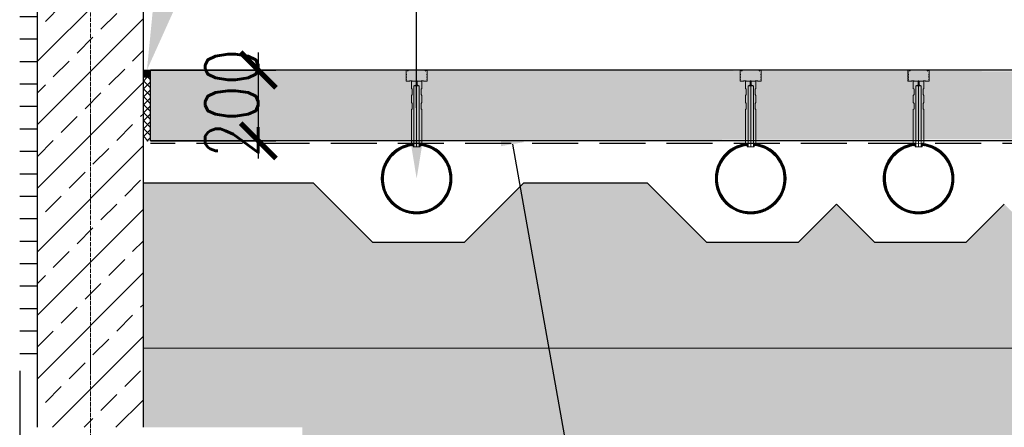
# Model space of a CAD drawing. Header units: millimetres. Extents: x -374129 to 1163271, y -112652 to 695637.
# Tile 170 of 256: x -200 to 2585, y 30461 to 31614. Entities that reach past the tile are written whole.
import ezdxf
from ezdxf import colors
from ezdxf.entities.mleader import LeaderData, LeaderLine
from ezdxf.math import Vec2, Vec3

# ---------------------------------------------------------------- set-up
doc = ezdxf.new("R2010")
doc.units = ezdxf.units.MM
doc.header["$PDMODE"] = 4
doc.linetypes.add('ACAD_ISO04W100', pattern=[30, 24, -3, 0, -3])
doc.linetypes.add('rcad - -', pattern=[9.5, 6.5, -3])
for name, color, linetype, lineweight in [('--GT_Podbeton', 8, 'Continuous', 9), ('A_DYSZA', 252, 'Continuous', 15), ('A_Hatch_konstrukcja', 252, 'Continuous', 5), ('A_profile ocynk', 252, 'Continuous', 9), ('KRT_kresk', 252, 'Continuous', 5), ('KRT_osie', 55, 'ACAD_ISO04W100', 18), ('Widoczne (ISO)', 252, 'Continuous', 15)]:
    doc.layers.add(name, color=color, linetype=linetype, lineweight=lineweight)
for name, color, linetype in [('KRT_kanaly', 1, 'Continuous'), ('KRT_kreskowanie', 252, 'Continuous'), ('KRT_opisy', 146, 'Continuous'), ('KRT_sciany', 2, 'Continuous'), ('KRT_wymiary', 4, 'Continuous')]:
    doc.layers.add(name, color=color, linetype=linetype)
doc.styles.add('WYMIAR', font='romans.shx', dxfattribs={"width": 0.8})
doc.linetypes.add('podbeton', pattern='A,0.3,-0.1,[131,ltypeshp.shx,S=0.1,R=0,X=-0.1,Y=0],-0.1,0.3', length=0.8)
doc.dimstyles.new('KRT_1-100', dxfattribs={"dimscale": 100, "dimtxt": 2, "dimasz": 1, "dimexe": 0.5, "dimexo": 0, "dimgap": 0.5, "dimtad": 1, "dimdec": 1, "dimrnd": 0.1, "dimzin": 9, "dimdsep": 46, "dimtxsty": 'WYMIAR', "dimblk": 'ARCHTICK', "dimcen": 0.09, "dimdle": 0.5, "dimclrd": 1, "dimclre": 252, "dimclrt": 256, "dimadec": 0, "dimazin": 0, "dimtfac": 1, "dimtdec": 1, "dimtmove": 0, "dimatfit": 3, "dimfxl": 1, "dimtolj": 1, "dimtzin": 0, "dimarcsym": 0})
pattern_1 = [(45, (-433932.688, -167449.684), (-11.22532015, 11.22532015), []), (135, (-433932.688, -167449.684), (-11.22532015, -11.22532015), [])]

# ---------------------------------------------------------------- blocks, each defined once
blk = doc.blocks.new('_ArchTick')
at = {"color": 0, "linetype": 'ByBlock', "const_width": 0.15}
blk.add_lwpolyline([(-0.5, -0.5), (0.5, 0.5)], dxfattribs=at)
blk = doc.blocks.new('*D396')
at = {"layer": 'Defpoints', "color": 0, "transparency": 16777216}
for p in [(-450, 30871.2), (-200, 30621.2), (-450, 25561.3)]:
    blk.add_point(p, dxfattribs=at)
at = {"layer": 'KRT_wymiary', "color": 252, "lineweight": -2, "transparency": 16777216}
for p, q in [((-450, 30871.2), (-450, 25511.3)), ((-200, 30621.2), (-200, 25511.3))]:
    blk.add_line(p, q, dxfattribs=at)
at = {"layer": 'KRT_wymiary', "color": 1, "lineweight": -2, "transparency": 16777216}
for p, q in [((-1170.8, 25561.3), (-450, 25561.3)), ((-150, 25561.3), (-500, 25561.3))]:
    blk.add_line(p, q, dxfattribs=at)
at = {"layer": 'KRT_wymiary', "color": 1, "lineweight": -2, "transparency": 16777216, "xscale": 100, "yscale": 100, "zscale": 100, "rotation": 180}
blk.add_blockref('_ArchTick', (-450, 25561.3), dxfattribs=at)
at = {"layer": 'KRT_wymiary', "color": 1, "lineweight": -2, "transparency": 16777216, "xscale": 100, "yscale": 100, "zscale": 100}
blk.add_blockref('_ArchTick', (-200, 25561.3), dxfattribs=at)
at = {"layer": 'KRT_wymiary', "transparency": 16777216, "insert": (-915.1, 25711.3), "char_height": 200, "attachment_point": 5, "style": 'WYMIAR'}
blk.add_mtext('\\A1;250', dxfattribs=at)
blk = doc.blocks.new('dysza_203')
at = {"color": 0, "linetype": 'ByBlock', "lineweight": -2}
for points in [[(-15, -193), (-10, -193), (-10, -203), (-7.5, -203), (-7.5, -31), (-1.5, -28), (-1.5, -18), (-15, -18), (-15, -38), (-12.5, -40.5), (-12.5, -55.5), (-15, -58), (-15, -78), (-12.5, -80.5), (-12.5, -95.5), (-15, -98)], [(15, -193), (10, -193), (10, -203), (7.5, -203), (7.5, -31), (1.5, -28), (1.5, -18), (15, -18), (15, -38), (12.5, -40.5), (12.5, -55.5), (15, -58), (15, -78), (12.5, -80.5), (12.5, -95.5), (15, -98)]]:
    blk.add_lwpolyline(points, close=True, dxfattribs=at)
for points in [[(-1.5, -18), (1.5, -18)], [(0, -18), (0, -203)], [(-7.5, -31), (7.5, -31)], [(-1.5, -28), (1.5, -28)], [(-7.5, -203), (7.5, -203)], [(7.5, -203), (10, -203)]]:
    blk.add_lwpolyline(points, dxfattribs=at)
blk = doc.blocks.new('*D1206')
at = {"layer": 'Defpoints', "color": 0}
for p in [(170, 31471.2), (170, 31271.2), (475, 31271.2)]:
    blk.add_point(p, dxfattribs=at)
at = {"layer": 'KRT_wymiary', "color": 1, "lineweight": -2}
blk.add_line((475, 31521.2), (475, 31221.2), dxfattribs=at)
at = {"layer": 'KRT_wymiary', "color": 252, "lineweight": -2}
for p, q in [((170, 31471.2), (525, 31471.2)), ((170, 31271.2), (525, 31271.2))]:
    blk.add_line(p, q, dxfattribs=at)
at = {"layer": 'KRT_wymiary', "color": 1, "lineweight": -2, "xscale": 100, "yscale": 100, "zscale": 100}
for p, rotation in [((475, 31471.2), 90), ((475, 31271.2), 270)]:
    blk.add_blockref('_ArchTick', p, dxfattribs=dict(at, rotation=rotation))
at = {"layer": 'KRT_wymiary', "insert": (400, 31376.9), "char_height": 150, "attachment_point": 5, "rotation": 90, "style": 'WYMIAR'}
blk.add_mtext('\\A1;200', dxfattribs=at)

msp = doc.modelspace()

# ---------------------------------------------------------------- hatches: boundary and pattern name
at = {"layer": 'KRT_kresk', "lineweight": 5}
h = msp.add_hatch(dxfattribs=at)
h.set_pattern_fill('ANSI37', color=256, scale=0.5)
h.set_pattern_definition([(45, (-433932.6885, -167449.6836), (-1.122532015, 1.122532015), []), (135, (-433932.6885, -167449.6836), (-1.122532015, -1.122532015), [])])
h.paths.add_polyline_path([(150, 31451.19), (170, 31451.19), (170, 31471.19), (150, 31471.19)])
h = msp.add_hatch(dxfattribs=at)
h.set_pattern_fill('ANSI37', color=256, scale=5)
h.set_pattern_definition(pattern_1)
h.paths.add_polyline_path([(150, 31270.04), (170, 31270.04), (170, 31451.19), (150, 31451.19)])
h = msp.add_hatch(dxfattribs=at)
h.set_pattern_fill('ANSI37', color=256, scale=5)
h.set_pattern_definition(pattern_1)
h.paths.add_polyline_path([(150, 31270.04), (170, 31270.04), (170, 31451.19), (150, 31451.19)])
at = {"layer": 'KRT_kreskowanie', "transparency": 33554687}
h = msp.add_hatch(dxfattribs=at)
h.set_pattern_fill('LINE', color=256, scale=20, angle=180)
h.set_pattern_definition([(180, (-1603422.067, -615696.373), (-8e-15, -63.5), [])])
h.paths.add_polyline_path([(-200, 30611.19), (-150, 30611.19), (-150, 37161.19), (-200, 37161.19)])
at = {"layer": 'KRT_kreskowanie'}
h = msp.add_hatch(dxfattribs=at)
h.set_pattern_fill('ANSI33', color=256, scale=20, style=0)
h.set_pattern_definition([(45, (162504.93, -25505.67), (-89.80256, 89.80256), []), (45, (162594.74, -25505.67), (-89.80256, 89.80256), [63.5, -31.75])])
h.paths.add_polyline_path([(-150, 30461.19), (150, 30461.19), (150, 36471.19), (65, 36471.19), (65, 37111.19), (-150, 37111.19)])
at = {"layer": 'Widoczne (ISO)', "transparency": 33554687}
h = msp.add_hatch(dxfattribs=at)
h.set_pattern_fill('ANSI31', color=256, scale=10)
h.set_pattern_definition([(45, (1006.854, 31210.5676), (-0.8838835, 0.8838835), [])])
h.paths.add_polyline_path([(1017.09, 31164.47, -1), (828.89, 31164.47, -0.3833879), (913, 31258.04), (913, 31263.97, 0.3851934), (822.99, 31164.47, 1), (1022.99, 31164.47, 0.385192), (932.99, 31263.97), (932.99, 31258.04, -0.3833692)])
h = msp.add_hatch(dxfattribs=at)
h.set_pattern_fill('ANSI31', color=256, scale=10)
h.set_pattern_definition([(45, (1951.854, 31210.5676), (-0.8838835, 0.8838835), [])])
h.paths.add_polyline_path([(1962.09, 31164.47, -1), (1773.89, 31164.47, -0.3833879), (1858, 31258.04), (1858, 31263.97, 0.3851934), (1767.99, 31164.47, 1), (1967.99, 31164.47, 0.385192), (1877.99, 31263.97), (1877.99, 31258.04, -0.3833692)])

# ---------------------------------------------------------------- linework, layer by layer
at = {"layer": 'A_DYSZA', "transparency": 33554687}
for centre, radius, start, end in [((922.99, 31164.47), 100, 95.73457, 84.26515), ((922.99, 31164.47), 94.1, 96.09512, 83.90114), ((1867.99, 31164.47), 100, 95.73457, 84.26515), ((1867.99, 31164.47), 94.1, 96.09512, 83.90114)]:
    msp.add_arc(centre, radius, start, end, dxfattribs=at)
at = {"layer": 'A_Hatch_konstrukcja'}
for centre in [(922.99, 31164.47), (1867.99, 31164.47)]:
    msp.add_circle(centre, 100, dxfattribs=at)
at = {"layer": 'A_profile ocynk'}
for points in [[(947.28, 31467.75), (949.93, 31470.41, -0.6681786), (952.49, 31469.35), (952.49, 31459.79, -0.1989124), (952.35, 31459.43), (951.64, 31458.73, 0.4142136), (951.64, 31458.02), (952.35, 31457.31, -0.1989124), (952.49, 31456.96), (952.49, 31452.79, -0.1989124), (952.35, 31452.43), (951.64, 31451.73, 0.4142136), (951.64, 31451.02), (952.35, 31450.31, -0.1989124), (952.49, 31449.96), (952.49, 31445.79, -0.1989124), (952.35, 31445.43), (951.64, 31444.73, 0.4142136), (951.64, 31444.02), (952.35, 31443.31, -0.1989124), (952.49, 31442.96), (952.49, 31440.47, -0.4142136), (951.99, 31439.97), (943.21, 31439.97, -0.1989124), (942.85, 31440.12), (942.15, 31440.83, 0.1989124), (941.79, 31440.97), (936.99, 31440.97, 0.1989124), (936.64, 31440.83), (935.93, 31440.12, -0.1989124), (935.58, 31439.97), (924.41, 31439.97, -0.1989124), (924.05, 31440.12), (923.35, 31440.83, 0.4142136), (922.64, 31440.83), (921.93, 31440.12, -0.1989124), (921.58, 31439.97), (910.41, 31439.97, -0.1989124), (910.05, 31440.12), (909.35, 31440.83, 0.1989124), (908.99, 31440.97), (904.19, 31440.97, 0.1989124), (903.84, 31440.83), (903.13, 31440.12, -0.1989124), (902.78, 31439.97), (893.99, 31439.97, -0.4142136), (893.49, 31440.47), (893.49, 31442.96, -0.1989124), (893.64, 31443.31), (894.35, 31444.02, 0.4142136), (894.35, 31444.73), (893.64, 31445.43, -0.1989124), (893.49, 31445.79), (893.49, 31449.96, -0.1989124), (893.64, 31450.31), (894.35, 31451.02, 0.4142136), (894.35, 31451.73), (893.64, 31452.43, -0.1989124), (893.49, 31452.79), (893.49, 31456.96, -0.1989124), (893.64, 31457.31), (894.35, 31458.02, 0.4142136), (894.35, 31458.73), (893.64, 31459.43, -0.1989124), (893.49, 31459.79), (893.49, 31469.35, -0.6681786), (896.05, 31470.41), (898.71, 31467.75), (899.06, 31468.11), (896.41, 31470.76, 0.6681786), (892.99, 31469.35), (892.99, 31459.58, 0.1989124), (893.14, 31459.23), (893.64, 31458.73, -0.4142136), (893.64, 31458.02), (893.14, 31457.52, 0.1989124), (892.99, 31457.17), (892.99, 31452.58, 0.1989124), (893.14, 31452.23), (893.64, 31451.73, -0.4142136), (893.64, 31451.02), (893.14, 31450.52, 0.1989124), (892.99, 31450.17), (892.99, 31445.58, 0.1989124), (893.14, 31445.23), (893.64, 31444.73, -0.4142136), (893.64, 31444.02), (893.14, 31443.52, 0.1989124), (892.99, 31443.17), (892.99, 31439.97, 0.4142136), (893.49, 31439.47), (902.99, 31439.47, 0.1989124), (903.34, 31439.62), (904.05, 31440.33, -0.1989124), (904.4, 31440.47), (908.79, 31440.47, -0.1989124), (909.14, 31440.33), (909.85, 31439.62, 0.1989124), (910.2, 31439.47), (921.79, 31439.47, 0.1989124), (922.14, 31439.62), (922.64, 31440.12, -0.4142136), (923.35, 31440.12), (923.85, 31439.62, 0.1989124), (924.2, 31439.47), (935.79, 31439.47, 0.1989124), (936.14, 31439.62), (936.85, 31440.33, -0.1989124), (937.2, 31440.47), (941.59, 31440.47, -0.1989124), (941.94, 31440.33), (942.65, 31439.62, 0.1989124), (943, 31439.47), (952.49, 31439.47, 0.4142136), (952.99, 31439.97), (952.99, 31443.17, 0.1989124), (952.85, 31443.52), (952.35, 31444.02, -0.4142136), (952.35, 31444.73), (952.85, 31445.23, 0.1989124), (952.99, 31445.58), (952.99, 31450.17, 0.1989124), (952.85, 31450.52), (952.35, 31451.02, -0.4142136), (952.35, 31451.73), (952.85, 31452.23, 0.1989124), (952.99, 31452.58), (952.99, 31457.17, 0.1989124), (952.85, 31457.52), (952.35, 31458.02, -0.4142136), (952.35, 31458.73), (952.85, 31459.23, 0.1989124), (952.99, 31459.58), (952.99, 31469.35, 0.6681786), (949.58, 31470.76), (946.93, 31468.11)], [(1892.28, 31467.75), (1894.93, 31470.41, -0.6681786), (1897.49, 31469.35), (1897.49, 31459.79, -0.1989124), (1897.35, 31459.43), (1896.64, 31458.73, 0.4142136), (1896.64, 31458.02), (1897.35, 31457.31, -0.1989124), (1897.49, 31456.96), (1897.49, 31452.79, -0.1989124), (1897.35, 31452.43), (1896.64, 31451.73, 0.4142136), (1896.64, 31451.02), (1897.35, 31450.31, -0.1989124), (1897.49, 31449.96), (1897.49, 31445.79, -0.1989124), (1897.35, 31445.43), (1896.64, 31444.73, 0.4142136), (1896.64, 31444.02), (1897.35, 31443.31, -0.1989124), (1897.49, 31442.96), (1897.49, 31440.47, -0.4142136), (1896.99, 31439.97), (1888.21, 31439.97, -0.1989124), (1887.85, 31440.12), (1887.15, 31440.83, 0.1989124), (1886.79, 31440.97), (1881.99, 31440.97, 0.1989124), (1881.64, 31440.83), (1880.93, 31440.12, -0.1989124), (1880.58, 31439.97), (1869.41, 31439.97, -0.1989124), (1869.05, 31440.12), (1868.35, 31440.83, 0.4142136), (1867.64, 31440.83), (1866.93, 31440.12, -0.1989124), (1866.58, 31439.97), (1855.41, 31439.97, -0.1989124), (1855.05, 31440.12), (1854.35, 31440.83, 0.1989124), (1853.99, 31440.97), (1849.19, 31440.97, 0.1989124), (1848.84, 31440.83), (1848.13, 31440.12, -0.1989124), (1847.78, 31439.97), (1838.99, 31439.97, -0.4142136), (1838.49, 31440.47), (1838.49, 31442.96, -0.1989124), (1838.64, 31443.31), (1839.35, 31444.02, 0.4142136), (1839.35, 31444.73), (1838.64, 31445.43, -0.1989124), (1838.49, 31445.79), (1838.49, 31449.96, -0.1989124), (1838.64, 31450.31), (1839.35, 31451.02, 0.4142136), (1839.35, 31451.73), (1838.64, 31452.43, -0.1989124), (1838.49, 31452.79), (1838.49, 31456.96, -0.1989124), (1838.64, 31457.31), (1839.35, 31458.02, 0.4142136), (1839.35, 31458.73), (1838.64, 31459.43, -0.1989124), (1838.49, 31459.79), (1838.49, 31469.35, -0.6681786), (1841.05, 31470.41), (1843.71, 31467.75), (1844.06, 31468.11), (1841.41, 31470.76, 0.6681786), (1837.99, 31469.35), (1837.99, 31459.58, 0.1989124), (1838.14, 31459.23), (1838.64, 31458.73, -0.4142136), (1838.64, 31458.02), (1838.14, 31457.52, 0.1989124), (1837.99, 31457.17), (1837.99, 31452.58, 0.1989124), (1838.14, 31452.23), (1838.64, 31451.73, -0.4142136), (1838.64, 31451.02), (1838.14, 31450.52, 0.1989124), (1837.99, 31450.17), (1837.99, 31445.58, 0.1989124), (1838.14, 31445.23), (1838.64, 31444.73, -0.4142136), (1838.64, 31444.02), (1838.14, 31443.52, 0.1989124), (1837.99, 31443.17), (1837.99, 31439.97, 0.4142136), (1838.49, 31439.47), (1847.99, 31439.47, 0.1989124), (1848.34, 31439.62), (1849.05, 31440.33, -0.1989124), (1849.4, 31440.47), (1853.79, 31440.47, -0.1989124), (1854.14, 31440.33), (1854.85, 31439.62, 0.1989124), (1855.2, 31439.47), (1866.79, 31439.47, 0.1989124), (1867.14, 31439.62), (1867.64, 31440.12, -0.4142136), (1868.35, 31440.12), (1868.85, 31439.62, 0.1989124), (1869.2, 31439.47), (1880.79, 31439.47, 0.1989124), (1881.14, 31439.62), (1881.85, 31440.33, -0.1989124), (1882.2, 31440.47), (1886.59, 31440.47, -0.1989124), (1886.94, 31440.33), (1887.65, 31439.62, 0.1989124), (1888, 31439.47), (1897.49, 31439.47, 0.4142136), (1897.99, 31439.97), (1897.99, 31443.17, 0.1989124), (1897.85, 31443.52), (1897.35, 31444.02, -0.4142136), (1897.35, 31444.73), (1897.85, 31445.23, 0.1989124), (1897.99, 31445.58), (1897.99, 31450.17, 0.1989124), (1897.85, 31450.52), (1897.35, 31451.02, -0.4142136), (1897.35, 31451.73), (1897.85, 31452.23, 0.1989124), (1897.99, 31452.58), (1897.99, 31457.17, 0.1989124), (1897.85, 31457.52), (1897.35, 31458.02, -0.4142136), (1897.35, 31458.73), (1897.85, 31459.23, 0.1989124), (1897.99, 31459.58), (1897.99, 31469.35, 0.6681786), (1894.58, 31470.76), (1891.93, 31468.11)]]:
    msp.add_lwpolyline(points, format="xyb", close=True, dxfattribs=at)
at = {"layer": 'KRT_kanaly'}
msp.add_line((170, 31271.19, -43.01), (170, 31471.19, -43.01), dxfattribs=at)
at = {"layer": 'KRT_kanaly', "linetype": 'podbeton', "ltscale": 200}
msp.add_line((150, 31152.3, -2.41), (630.16, 31152.3, -3), dxfattribs=at)
at = {"layer": 'KRT_kresk'}
msp.add_lwpolyline([(150, 31451.19), (170, 31451.19), (170, 31471.19), (150, 31471.19)], close=True, dxfattribs=at)
at = {"layer": 'KRT_osie', "ltscale": 0.5}
msp.add_line((0, 37613.84), (0, 29871.18), dxfattribs=at)
at = {"layer": 'KRT_sciany'}
for points in [[(-150, 30461.19), (-150, 36711.19)], [(150, 30461.19), (150, 36471.19)], [(-150, 30611.19), (-150, 36436.93)]]:
    msp.add_lwpolyline(points, dxfattribs=at)

# ---------------------------------------------------------------- block references
at = {"layer": 'A_DYSZA'}
for p in [(922.99, 31457.47), (1867.99, 31457.47)]:
    msp.add_blockref('dysza_203', p, dxfattribs=at)

# ---------------------------------------------------------------- next in the draw order: leaders
at = {"layer": 'KRT_opisy', "color": 1}
ml = msp.add_multileader_mtext('Standard', dxfattribs=at)
ml.set_content('\\C54;PIANKA DYLATACYJNA BRZEGOWA 1cm\\PUSZCZELNIENIE MASĄ TRWALEPLASTYCZNĄ ODPORNĄ NA AGRESJĘ CHEMICZNĄ NP.SIKAFLEX PRO 3', style='WYMIAR')
ml.set_leader_properties()
ml.build(insert=Vec2(0, 0))
ml.multileader.update_dxf_attribs({"text_left_attachment_type": 6, "text_right_attachment_type": 6, "dogleg_length": 36, "arrow_head_size": 200, "scale": 100})
ctx = ml.context
ctx.base_point, ctx.scale, ctx.char_height, ctx.arrow_head_size, ctx.landing_gap_size, ctx.plane_origin = Vec3(1022.91, 34569.79, -56.1), 100, 200, 200, 9, Vec3(36065.01, -50311.01, -56.1)
ctx.left_attachment, ctx.right_attachment = 6, 6
notes = []
notes.append((ctx, [(0, (1, 1, 0), (986.91, 34569.79, -56.1), (1, 0), 36, [(1, [(160, 31471.19, -56.1)], 0, [])])]))
ctx.mtext.insert, ctx.mtext.width, ctx.mtext.defined_height, ctx.mtext.flow_direction = Vec3(1031.91, 34809.79, -56.1), 4839.601, 350.11, 5
ctx.mtext.has_bg_fill, ctx.mtext.bg_color, ctx.mtext.bg_scale_factor, ctx.mtext.bg_transparency, ctx.mtext.use_window_bg_color = 1, -1027028792, 1.5, 0, 1
ml = msp.add_multileader_mtext('Standard', dxfattribs=at)
ml.set_content('\\C54;WARSTWY GRUNTU WEDŁUG PROJEKTU WZMOCNIENIA PODŁOŻA:\\P\\pi-3,l3,t3;{\\fSymbol|b0|i0|c2|p18;·^I}nB [Po/Pr] gr.40cm\\P{\\fSymbol|b0|i0|c2|p18;·^I}TŁUCZEŃ, ROZKRUSZ BETONOWY gr.30cm\\P{\\fSymbol|b0|i0|c2|p18;·^I}GRUNT RODZIMY \\fArial|b0|i0|c238|p34;\\W1;G\\fSymbol|b0|i0|c2|p18;p\\fArial|b0|i0|c238|p34;/G\\fSymbol|b0|i0|c2|p18;p\\fArial|b0|i0|c238|p34;z pl/tpl', style='WYMIAR')
ml.set_leader_properties()
ml.build(insert=Vec2(0, 0))
ml.multileader.update_dxf_attribs({"text_left_attachment_type": 6, "text_right_attachment_type": 6, "dogleg_length": 0.36, "arrow_head_size": 200, "scale": 100})
ctx = ml.context
ctx.base_point, ctx.scale, ctx.char_height, ctx.arrow_head_size, ctx.landing_gap_size, ctx.plane_origin = Vec3(-8776.91, 28248.18), 100, 200, 200, 9, Vec3(-44267.87, -53803.79)
ctx.left_attachment, ctx.right_attachment = 6, 6
notes.append((ctx, [(0, (1, 1, 0), (-8812.91, 28248.18), (1, 0), 36, [(1, [(-8812.91, 30621.19)], 0, [])])]))
ctx.mtext.insert, ctx.mtext.width, ctx.mtext.defined_height, ctx.mtext.flow_direction = Vec3(-8767.91, 28503.58), 6873.6004, 1534.23, 5
ctx.mtext.has_bg_fill, ctx.mtext.bg_color, ctx.mtext.bg_scale_factor, ctx.mtext.bg_transparency, ctx.mtext.use_window_bg_color = 1, -1027028792, 1.5, 0, 1
for ctx, leaders in notes:
    for number, flags, end, landing, length, lines in leaders:
        leader = LeaderData()
        leader.index, (leader.has_last_leader_line, leader.has_dogleg_vector, leader.attachment_direction) = number, flags
        leader.last_leader_point, leader.dogleg_vector, leader.dogleg_length = Vec3(end), Vec3(landing), length
        for number, points, colour, breaks in lines:
            line = LeaderLine()
            line.index, line.vertices, line.color, line.breaks = number, Vec3.list(points), colors.encode_raw_color(colour), breaks
            leader.lines.append(line)
        ctx.leaders.append(leader)

# ---------------------------------------------------------------- next in the draw order: dimensions: what is measured, and where the dimension line sits
at = {"layer": 'KRT_wymiary'}
dim = msp.add_linear_dim(base=(475, 31271.19), p1=(170, 31471.19), p2=(170, 31271.19), angle=90, dimstyle='KRT_1-100', override={"dimtxt": 1.5, "dimgap": 0}, dxfattribs=at)
dim.commit()
dim.dimension.update_dxf_attribs({"geometry": '*D1206', "text_midpoint": (475, 31376.91), "dimtype": 160})
dim = msp.add_linear_dim(base=(-450, 25561.33), p1=(-200, 30621.19), p2=(-450, 30871.19), dimstyle='KRT_1-100', override={"dimtmove": 1}, dxfattribs=at)
dim.commit()
dim.dimension.update_dxf_attribs({"geometry": '*D396', "text_midpoint": (-915.12, 25561.33), "dimtype": 160})

# ---------------------------------------------------------------- next in the draw order: leaders
at = {"layer": 'KRT_opisy', "color": 1}
ml = msp.add_multileader_mtext('Standard', dxfattribs=at)
ml.set_content('\\pxi-3,l3t3,39,44;\\C2;{\\fSymbol|b0|i0|c2|p18;·^I}\\C54;PŁYTA BETONOWA DYLATOWANA C30/37 W8,F150,XD2,XA2,XM1,XF1 ^Igr.20cm\\P    ZBROJONA WŁÓKNAMI POLIMEROWYMI ZBROJONA WŁÓKNAMI POLIMEROWYMI ZBROJONA WŁÓKNAMI POLIMEROWYMI ISTRICE iBETON 39x0.78 W ILOŚCI 3,0kg/m3, \\P{\\fSymbol|b0|i0|c2|p18;·^I}IZOLACJA PRZECIWWILGOCIOWA 2xFOLIA PE \\P    UKŁADANA SZCZELNIE NA ZAKŁAD^I^Igr.2x0.3mm                                                         \\P{\\fSymbol|b0|i0|c2|p18;·^I}PODBETON  C8/10 ^I^Igr.10cm                         \\P{\\fSymbol|b0|i0|c2|p18;·^I}ZAGĘSZCZONY GRUNT NASYPOWY Is>0,98^I^Igr.30cm\\P{\\fSymbol|b0|i0|c2|p18;·^I}ZAGĘSZCZONY GRUNT NASYPOWY Is>=0,97', style='WYMIAR')
ml.set_leader_properties()
ml.build(insert=Vec2(0, 0))
ml.multileader.update_dxf_attribs({"text_left_attachment_type": 6, "text_right_attachment_type": 6, "dogleg_length": 36, "arrow_head_size": 200, "scale": 100})
ctx = ml.context
ctx.base_point, ctx.scale, ctx.char_height, ctx.arrow_head_size, ctx.landing_gap_size, ctx.plane_origin = Vec3(1715.18, 28529.79, -56.1), 100, 200, 200, 9, Vec3(-35836.94, -69206.17, -56.1)
ctx.left_attachment, ctx.right_attachment = 6, 6
notes = []
notes.append((ctx, [(0, (1, 1, 0), (1679.18, 28529.79, -56.1), (1, 0), 36, [(1, [(1159.18, 31458.59, -56.1)], 0, [])])]))
ctx.mtext.insert, ctx.mtext.width, ctx.mtext.defined_height, ctx.mtext.flow_direction = Vec3(1724.18, 28777.41, -56.1), 11614.4681, 280.09, 5
ctx.mtext.has_bg_fill, ctx.mtext.bg_color, ctx.mtext.bg_scale_factor, ctx.mtext.bg_transparency, ctx.mtext.use_window_bg_color = 1, -1027028792, 1.5, 0, 1
for ctx, leaders in notes:
    for number, flags, end, landing, length, lines in leaders:
        leader = LeaderData()
        leader.index, (leader.has_last_leader_line, leader.has_dogleg_vector, leader.attachment_direction) = number, flags
        leader.last_leader_point, leader.dogleg_vector, leader.dogleg_length = Vec3(end), Vec3(landing), length
        for number, points, colour, breaks in lines:
            line = LeaderLine()
            line.index, line.vertices, line.color, line.breaks = number, Vec3.list(points), colors.encode_raw_color(colour), breaks
            leader.lines.append(line)
        ctx.leaders.append(leader)

# ---------------------------------------------------------------- next in the draw order: hatches: boundary and pattern name
at = {"layer": 'KRT_kreskowanie'}
h = msp.add_hatch(dxfattribs=at)
h.set_pattern_fill('GROUT', color=256, scale=10, style=0)
h.paths.add_polyline_path([(5550, 30461.19), (6150, 30461.19), (6150, 30684.47), (1739.8, 30684.47), (150, 30684.47), (150, 30461.19), (600, 30461.19), (600, 30011.19), (700, 30011.19), (700, 29911.19), (818.95, 29811.19), (5257.44, 29811.19), (5450, 29911.19), (5450, 30011.19), (5550, 30011.19)])
h.paths.add_polyline_path([(790.19, 30191.66), (1601.85, 30191.66), (1601.85, 30191.66)], flags=24)

# ---------------------------------------------------------------- next in the draw order: linework, layer by layer
at = {"layer": '--GT_Podbeton'}
msp.add_lwpolyline([(150, 30684.47), (6150, 30684.47)], dxfattribs=at)
at = {"layer": 'KRT_kanaly', "linetype": 'podbeton', "ltscale": 200}
msp.add_lwpolyline([(2110.49, 31091.97), (2217.99, 30984.47), (2477.99, 30984.47), (2585.49, 31091.97)], dxfattribs=at)

# ---------------------------------------------------------------- next in the draw order: leaders
at = {"layer": 'KRT_opisy', "color": 1}
ml = msp.add_multileader_mtext('Standard', dxfattribs=at)
ml.set_content('\\C54;KANAŁY NAPOWIETRZAJĄCE WEDŁUG PROJEKTU TECHNOLOGICZNEGO', style='WYMIAR')
ml.set_leader_properties()
ml.build(insert=Vec2(0, 0))
ml.multileader.update_dxf_attribs({"text_left_attachment_type": 6, "text_right_attachment_type": 6, "dogleg_length": 36, "arrow_head_size": 200, "scale": 100})
ctx = ml.context
ctx.base_point, ctx.scale, ctx.char_height, ctx.arrow_head_size, ctx.landing_gap_size, ctx.plane_origin = Vec3(958.77, 32175.83, -56.1), 100, 200, 200, 9, Vec3(36846.14, -51485.36, -56.1)
ctx.left_attachment, ctx.right_attachment = 6, 6
notes = []
notes.append((ctx, [(0, (1, 1, 0), (922.77, 32175.83, -56.1), (1, 0), 36, [(1, [(922.99, 31164.47, -56.1)], 0, [])])]))
ctx.mtext.insert, ctx.mtext.width, ctx.mtext.defined_height, ctx.mtext.flow_direction = Vec3(967.77, 32415.83, -56.1), 6873.6004, 350.11, 5
ctx.mtext.has_bg_fill, ctx.mtext.bg_color, ctx.mtext.bg_scale_factor, ctx.mtext.bg_transparency, ctx.mtext.use_window_bg_color = 1, -1027028792, 1.5, 0, 1
ml = msp.add_multileader_mtext('Standard', dxfattribs=at)
ml.set_content('\\C54;ODPROWADZENIE DO STUDZIENKI KANALIZACYJNEJ WG PROJEKTU BRANŻY SANITARNEJ ', style='WYMIAR')
ml.set_leader_properties()
ml.build(insert=Vec2(0, 0))
ml.multileader.update_dxf_attribs({"text_right_attachment_type": 6, "dogleg_length": 0.36, "arrow_head_size": 200, "scale": 100})
ctx = ml.context
ctx.base_point, ctx.scale, ctx.char_height, ctx.arrow_head_size, ctx.landing_gap_size, ctx.plane_origin = Vec3(78326.66, 29383.33), 100, 200, 200, 9, Vec3(43996.88, -52043.13)
ctx.right_attachment, ctx.text_align_type = 6, 2
notes.append((ctx, [(0, (1, 1, 0), (81771.13, 29243.33), (-1, 0), 36, [(1, [(83025.56, 30705)], 0, [])])]))
ctx.mtext.insert, ctx.mtext.width, ctx.mtext.defined_height, ctx.mtext.alignment, ctx.mtext.flow_direction = Vec3(81726.13, 29483.33), 3482.7917, 1400.46, 3, 5
for ctx, leaders in notes:
    for number, flags, end, landing, length, lines in leaders:
        leader = LeaderData()
        leader.index, (leader.has_last_leader_line, leader.has_dogleg_vector, leader.attachment_direction) = number, flags
        leader.last_leader_point, leader.dogleg_vector, leader.dogleg_length = Vec3(end), Vec3(landing), length
        for number, points, colour, breaks in lines:
            line = LeaderLine()
            line.index, line.vertices, line.color, line.breaks = number, Vec3.list(points), colors.encode_raw_color(colour), breaks
            leader.lines.append(line)
        ctx.leaders.append(leader)

# ---------------------------------------------------------------- next in the draw order: hatches: boundary and pattern name
at = {"layer": 'KRT_kresk', "lineweight": 5}
h = msp.add_hatch(dxfattribs=at)
h.set_pattern_fill('DASH', color=256, scale=10, angle=45)
h.set_pattern_definition([(45, (9153.753, 31471.193), (4e-15, 44.90128), [31.75, -31.75])])
h.paths.add_polyline_path([(6129.99, 31281.19), (170, 31271.19), (170, 31451.19), (170, 31471.19), (7629.99, 31461.19), (6129.99, 31461.19)])
at = {"layer": 'KRT_kreskowanie'}
h = msp.add_hatch(dxfattribs=at)
h.set_pattern_fill('DOTS2', color=256, scale=10, style=0)
h.set_pattern_definition([(0, (-57709.84, 5.08), (0, 254), [0, -254]), (0, (-57628.56, 10.16), (0, 254), [0, -254]), (0, (-57674.28, 66.04), (0, 254), [0, -254]), (0, (-57618.4, 106.68), (0, 254), [0, -254]), (0, (-57684.44, 121.92), (0, 254), [0, -254]), (0, (-57664.12, 182.88), (0, 254), [0, -254]), (0, (-57699.68, 228.6), (0, 254), [0, -254]), (0, (-57618.4, 223.52), (0, 254), [0, -254]), (0, (-57557.44, 233.68), (0, 254), [0, -254]), (0, (-57526.96, 172.72), (0, 254), [0, -254]), (0, (-57476.16, 167.64), (0, 254), [0, -254]), (0, (-57476.16, 76.2), (0, 254), [0, -254]), (0, (-57521.88, 45.72), (0, 254), [0, -254]), (0, (-57593, 60.96), (0, 254), [0, -254]), (0, (-57547.28, 106.68), (0, 254), [0, -254]), (0, (-57593, 152.4), (0, 254), [0, -254]), (0, (-57486.32, 10.16), (0, 254), [0, -254])])
h.paths.add_polyline_path([(3190.16, 31152.3), (3120.82, 31152.3), (2952.99, 30984.47), (2692.99, 30984.47), (2585.49, 31091.97), (2477.99, 30984.47), (2217.99, 30984.47), (2110.49, 31091.97), (2002.99, 30984.47), (1742.99, 30984.47), (1575.16, 31152.3), (1225.82, 31152.3), (1057.99, 30984.47), (797.99, 30984.47), (630.16, 31152.3), (150, 31152.3), (150, 30684.47), (6150, 30684.47), (6150, 31152.3), (5680.82, 31152.3), (5512.99, 30984.47), (5252.99, 30984.47), (5085.16, 31152.3), (4735.82, 31152.3), (4567.99, 30984.47), (4307.99, 30984.47), (4200.49, 31091.97), (4092.99, 30984.47), (3832.99, 30984.47), (3725.49, 31091.97), (3617.99, 30984.47), (3357.99, 30984.47)])
h.paths.add_polyline_path([(5640.49, 31126.97), (6132.64, 31126.97), (6132.64, 31351.97), (5640.49, 31351.97)], flags=9)
h.paths.add_polyline_path([(9490.16, 31152.3), (9420.82, 31152.3), (9252.99, 30984.47), (8992.99, 30984.47), (8885.49, 31091.97), (8777.99, 30984.47), (8517.99, 30984.47), (8410.49, 31091.97), (8302.99, 30984.47), (8042.99, 30984.47), (7875.16, 31152.3), (7525.82, 31152.3), (7357.99, 30984.47), (7097.99, 30984.47), (6930.16, 31152.3), (6450, 31152.3), (6450, 30684.47), (12450, 30684.47), (12450, 31152.3), (11980.82, 31152.3), (11812.99, 30984.47), (11552.99, 30984.47), (11385.16, 31152.3), (11035.82, 31152.3), (10867.99, 30984.47), (10607.99, 30984.47), (10500.49, 31091.97), (10392.99, 30984.47), (10132.99, 30984.47), (10025.49, 31091.97), (9917.99, 30984.47), (9657.99, 30984.47)])
h.paths.add_polyline_path([(11940.49, 31126.97), (12432.64, 31126.97), (12432.64, 31351.97), (11940.49, 31351.97)], flags=9)
at = {"layer": 'Widoczne (ISO)', "transparency": 33554687}
h = msp.add_hatch(dxfattribs=at)
h.set_pattern_fill('ANSI31', color=256, scale=10)
h.set_pattern_definition([(45, (2426.854, 31210.5676), (-0.8838835, 0.8838835), [])])
h.paths.add_polyline_path([(2437.09, 31164.47, -1), (2248.89, 31164.47, -0.3833879), (2333, 31258.04), (2333, 31263.97, 0.3851934), (2242.99, 31164.47, 1), (2442.99, 31164.47, 0.385192), (2352.99, 31263.97), (2352.99, 31258.04, -0.3833692)])

# ---------------------------------------------------------------- next in the draw order: linework, layer by layer
at = {"color": 2}
for p, q in [((6150, 31471.19, -18.47), (170, 31471.19)), ((6130.2, 31271.19, 43), (170, 31271.19))]:
    msp.add_line(p, q, dxfattribs=at)
at = {"layer": 'A_DYSZA', "transparency": 33554687}
for radius, start, end in [(100, 95.73457, 84.26515), (94.1, 96.09512, 83.90114)]:
    msp.add_arc((2342.99, 31164.47), radius, start, end, dxfattribs=at)
at = {"layer": 'A_Hatch_konstrukcja'}
msp.add_circle((2342.99, 31164.47), 100, dxfattribs=at)
at = {"layer": 'A_profile ocynk'}
msp.add_lwpolyline([(2367.28, 31467.75), (2369.93, 31470.41, -0.6681786), (2372.49, 31469.35), (2372.49, 31459.79, -0.1989124), (2372.35, 31459.43), (2371.64, 31458.73, 0.4142136), (2371.64, 31458.02), (2372.35, 31457.31, -0.1989124), (2372.49, 31456.96), (2372.49, 31452.79, -0.1989124), (2372.35, 31452.43), (2371.64, 31451.73, 0.4142136), (2371.64, 31451.02), (2372.35, 31450.31, -0.1989124), (2372.49, 31449.96), (2372.49, 31445.79, -0.1989124), (2372.35, 31445.43), (2371.64, 31444.73, 0.4142136), (2371.64, 31444.02), (2372.35, 31443.31, -0.1989124), (2372.49, 31442.96), (2372.49, 31440.47, -0.4142136), (2371.99, 31439.97), (2363.21, 31439.97, -0.1989124), (2362.85, 31440.12), (2362.15, 31440.83, 0.1989124), (2361.79, 31440.97), (2356.99, 31440.97, 0.1989124), (2356.64, 31440.83), (2355.93, 31440.12, -0.1989124), (2355.58, 31439.97), (2344.41, 31439.97, -0.1989124), (2344.05, 31440.12), (2343.35, 31440.83, 0.4142136), (2342.64, 31440.83), (2341.93, 31440.12, -0.1989124), (2341.58, 31439.97), (2330.41, 31439.97, -0.1989124), (2330.05, 31440.12), (2329.35, 31440.83, 0.1989124), (2328.99, 31440.97), (2324.19, 31440.97, 0.1989124), (2323.84, 31440.83), (2323.13, 31440.12, -0.1989124), (2322.78, 31439.97), (2313.99, 31439.97, -0.4142136), (2313.49, 31440.47), (2313.49, 31442.96, -0.1989124), (2313.64, 31443.31), (2314.35, 31444.02, 0.4142136), (2314.35, 31444.73), (2313.64, 31445.43, -0.1989124), (2313.49, 31445.79), (2313.49, 31449.96, -0.1989124), (2313.64, 31450.31), (2314.35, 31451.02, 0.4142136), (2314.35, 31451.73), (2313.64, 31452.43, -0.1989124), (2313.49, 31452.79), (2313.49, 31456.96, -0.1989124), (2313.64, 31457.31), (2314.35, 31458.02, 0.4142136), (2314.35, 31458.73), (2313.64, 31459.43, -0.1989124), (2313.49, 31459.79), (2313.49, 31469.35, -0.6681786), (2316.05, 31470.41), (2318.71, 31467.75), (2319.06, 31468.11), (2316.41, 31470.76, 0.6681786), (2312.99, 31469.35), (2312.99, 31459.58, 0.1989124), (2313.14, 31459.23), (2313.64, 31458.73, -0.4142136), (2313.64, 31458.02), (2313.14, 31457.52, 0.1989124), (2312.99, 31457.17), (2312.99, 31452.58, 0.1989124), (2313.14, 31452.23), (2313.64, 31451.73, -0.4142136), (2313.64, 31451.02), (2313.14, 31450.52, 0.1989124), (2312.99, 31450.17), (2312.99, 31445.58, 0.1989124), (2313.14, 31445.23), (2313.64, 31444.73, -0.4142136), (2313.64, 31444.02), (2313.14, 31443.52, 0.1989124), (2312.99, 31443.17), (2312.99, 31439.97, 0.4142136), (2313.49, 31439.47), (2322.99, 31439.47, 0.1989124), (2323.34, 31439.62), (2324.05, 31440.33, -0.1989124), (2324.4, 31440.47), (2328.79, 31440.47, -0.1989124), (2329.14, 31440.33), (2329.85, 31439.62, 0.1989124), (2330.2, 31439.47), (2341.79, 31439.47, 0.1989124), (2342.14, 31439.62), (2342.64, 31440.12, -0.4142136), (2343.35, 31440.12), (2343.85, 31439.62, 0.1989124), (2344.2, 31439.47), (2355.79, 31439.47, 0.1989124), (2356.14, 31439.62), (2356.85, 31440.33, -0.1989124), (2357.2, 31440.47), (2361.59, 31440.47, -0.1989124), (2361.94, 31440.33), (2362.65, 31439.62, 0.1989124), (2363, 31439.47), (2372.49, 31439.47, 0.4142136), (2372.99, 31439.97), (2372.99, 31443.17, 0.1989124), (2372.85, 31443.52), (2372.35, 31444.02, -0.4142136), (2372.35, 31444.73), (2372.85, 31445.23, 0.1989124), (2372.99, 31445.58), (2372.99, 31450.17, 0.1989124), (2372.85, 31450.52), (2372.35, 31451.02, -0.4142136), (2372.35, 31451.73), (2372.85, 31452.23, 0.1989124), (2372.99, 31452.58), (2372.99, 31457.17, 0.1989124), (2372.85, 31457.52), (2372.35, 31458.02, -0.4142136), (2372.35, 31458.73), (2372.85, 31459.23, 0.1989124), (2372.99, 31459.58), (2372.99, 31469.35, 0.6681786), (2369.58, 31470.76), (2366.93, 31468.11)], format="xyb", close=True, dxfattribs=at)
at = {"layer": 'KRT_kanaly', "color": 4, "linetype": 'rcad - -', "ltscale": 20}
msp.add_line((6130.2, 31262.99, 43), (170, 31263.19), dxfattribs=at)
at = {"layer": 'KRT_kanaly', "linetype": 'podbeton', "ltscale": 200}
msp.add_line((1225.82, 31152.3, -3.73), (1575.16, 31152.3, -4.15), dxfattribs=at)
for points in [[(630.16, 31152.3), (797.99, 30984.47), (1057.99, 30984.47), (1225.82, 31152.3)], [(1575.16, 31152.3), (1742.99, 30984.47), (2002.99, 30984.47), (2110.49, 31091.97)]]:
    msp.add_lwpolyline(points, dxfattribs=at)

# ---------------------------------------------------------------- next in the draw order: block references
at = {"layer": 'A_DYSZA'}
msp.add_blockref('dysza_203', (2342.99, 31457.47), dxfattribs=at)

doc.saveas('drawing.dxf')
